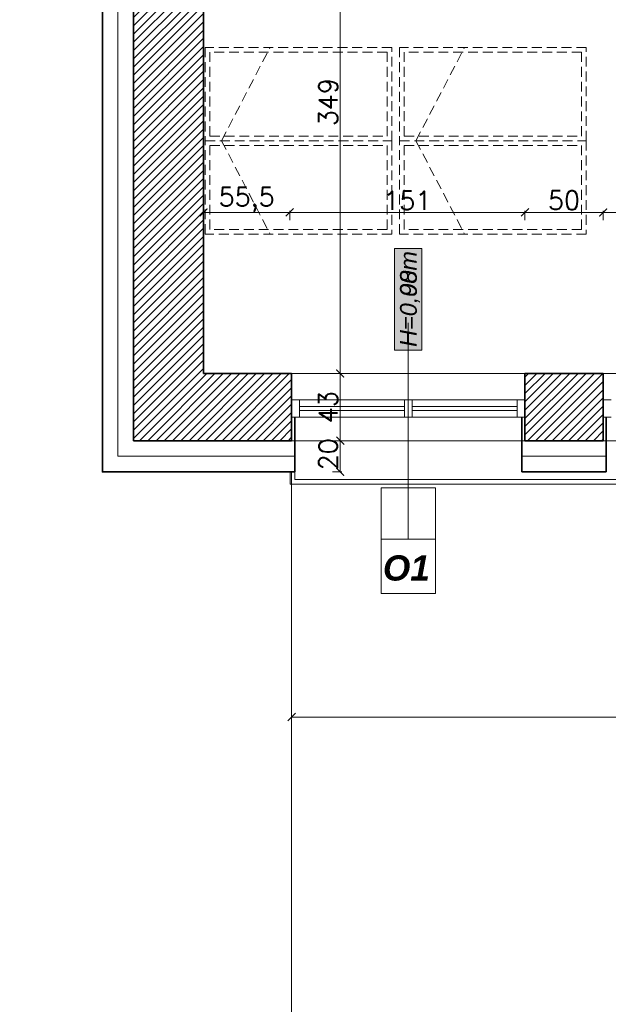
# Model space of a CAD drawing. Header units: millimetres. Extents: x -740 to 33545, y -26688 to 22494.
# Tile 81 of 256: x 8814 to 9192, y 9377 to 10010. Entities that reach past the tile are written whole.
import ezdxf
from ezdxf.lldxf.tags import DXFTag

# ---------------------------------------------------------------- set-up
doc = ezdxf.new("R2010")
doc.units = ezdxf.units.MM
doc.header["$MEASUREMENT"] = 0
doc.linetypes.add('DASHED2', pattern=[9.525, 6.35, -3.175])
doc.layers.get('Defpoints').update_dxf_attribs({"color": 252})
for name, color, linetype, lineweight in [('A_istniejące ściany', 252, 'Continuous', 35), ('A_izolacja', 252, 'Continuous', 9), ('A_l.przerywana', 252, 'ICAD_ISO03W100', 9), ('A_linie widokowe', 252, 'Continuous', 18), ('A_okna wymieniane', 252, 'Continuous', 15), ('A_opisy', 252, 'Continuous', 15), ('A_wyposażenie', 252, 'Continuous', 9), ('A_ściany projektowane', 252, 'Continuous', 35), ('l.przerywana', 252, 'ICAD_ISO03W100', 5), ('l.wypełnien', 252, 'Continuous', 5), ('Nowe_820-G Rysunki Obrazki_Nr_pióra__1', 252, 'Continuous', 13), ('wymiarowanie', 252, 'Continuous', 9)]:
    doc.layers.add(name, color=color, linetype=linetype, lineweight=lineweight)
doc.styles.add('ARIALL', font='GOTHIC.TTF', dxfattribs={"height": 40})
doc.styles.add('styl2', font='simplex.shx')
doc.linetypes.add('BATTING', pattern='A,0.00254,-2.54,[134,ltypeshp.shx,S=2.54,R=0,X=-2.54,Y=0],-5.08,[134,ltypeshp.shx,S=2.54,R=180,X=2.54,Y=0],-2.54', length=10.16254)
tags = doc.linetypes.add('ICAD_ISO03W100', pattern=[30, 12, -18]).pattern_tags.tags
tags[6:7] = [DXFTag(74, 4), DXFTag(75, 0), DXFTag(340, '0'), DXFTag(46, 1.0), DXFTag(50, 0.0), DXFTag(44, 0.0), DXFTag(45, 0.0)]
tags[4:5] = [DXFTag(74, 4), DXFTag(75, 0), DXFTag(340, '0'), DXFTag(46, 1.0), DXFTag(50, 0.0), DXFTag(44, 0.0), DXFTag(45, 0.0)]
doc.dimstyles.new('Skala 1-50', dxfattribs={"dimtxt": 12, "dimasz": 5, "dimexe": 1, "dimexo": 1, "dimgap": 1.5, "dimtad": 1, "dimdec": 1, "dimrnd": 0.5, "dimtxsty": 'styl2', "dimblk": 'ARCHTICK', "dimcen": 5, "dimadec": 0, "dimazin": 0, "dimtfac": 1, "dimtdec": 1, "dimtmove": 1, "dimatfit": 3, "dimldrblk": 'ARCHTICK', "dimfxl": 0, "dimlwd": -1, "dimlwe": -1, "dimarcsym": 0})

# ---------------------------------------------------------------- blocks, each defined once
blk = doc.blocks.new('_ArchTick')
at = {"color": 0, "linetype": 'ByBlock', "const_width": 0.15}
blk.add_lwpolyline([(-0.5, -0.5), (0.5, 0.5)], dxfattribs=at)
blk = doc.blocks.new('*D1891')
at = {"layer": 'Defpoints', "color": 0}
for p in [(8988.77, 9739.58), (9538.82, 9719.58), (9538.82, 9562.04)]:
    blk.add_point(p, dxfattribs=at)
at = {"layer": 'wymiarowanie', "color": 0}
for p, q in [((8988.77, 9567.04), (8988.77, 9561.04)), ((9538.82, 9567.04), (9538.82, 9561.04)), ((8988.77, 9562.04), (9538.82, 9562.04))]:
    blk.add_line(p, q, dxfattribs=at)
at = {"layer": 'wymiarowanie', "color": 0, "xscale": 5, "yscale": 5, "zscale": 5, "rotation": 180}
blk.add_blockref('_ArchTick', (8988.77, 9562.04), dxfattribs=at)
at = {"layer": 'wymiarowanie', "color": 0, "xscale": 5, "yscale": 5, "zscale": 5}
blk.add_blockref('_ArchTick', (9538.82, 9562.04), dxfattribs=at)
at = {"layer": 'wymiarowanie', "color": 0, "insert": (9263.8, 9569.84), "char_height": 12, "attachment_point": 5, "style": 'styl2'}
blk.add_mtext('550', dxfattribs=at)
blk = doc.blocks.new('*D2060')
at = {"layer": 'Defpoints', "color": 0}
for p in [(8618.8, 9739.58), (8887.19, 9739.58), (8887.19, 9719.58)]:
    blk.add_point(p, dxfattribs=at)
at = {"layer": 'wymiarowanie', "color": 0}
for p, q in [((8623.8, 9739.58), (8617.8, 9739.58)), ((8618.8, 9719.58), (8618.8, 9739.58)), ((8623.8, 9719.58), (8617.8, 9719.58)), ((8618.8, 9719.58), (8618.8, 9686.85))]:
    blk.add_line(p, q, dxfattribs=at)
at = {"layer": 'wymiarowanie', "color": 0, "xscale": 5, "yscale": 5, "zscale": 5}
for p, rotation in [((8618.8, 9739.58), 90), ((8618.8, 9719.58), 270)]:
    blk.add_blockref('_ArchTick', p, dxfattribs=dict(at, rotation=rotation))
at = {"layer": 'wymiarowanie', "color": 0, "insert": (8611, 9697.09), "char_height": 12, "attachment_point": 5, "rotation": 90, "style": 'styl2'}
blk.add_mtext('20', dxfattribs=at)
blk = doc.blocks.new('*D2061')
at = {"layer": 'Defpoints', "color": 0}
for p in [(8618.8, 10133.59), (8867.19, 10133.59), (8887.19, 9739.58)]:
    blk.add_point(p, dxfattribs=at)
at = {"layer": 'wymiarowanie', "color": 0}
for p, q in [((8623.8, 10133.59), (8617.8, 10133.59)), ((8618.8, 9739.58), (8618.8, 10133.59)), ((8623.8, 9739.58), (8617.8, 9739.58))]:
    blk.add_line(p, q, dxfattribs=at)
at = {"layer": 'wymiarowanie', "color": 0, "xscale": 5, "yscale": 5, "zscale": 5}
for p, rotation in [((8618.8, 10133.59), 90), ((8618.8, 9739.58), 270)]:
    blk.add_blockref('_ArchTick', p, dxfattribs=dict(at, rotation=rotation))
at = {"layer": 'wymiarowanie', "color": 0, "insert": (8611, 9936.59), "char_height": 12, "attachment_point": 5, "rotation": 90, "style": 'styl2'}
blk.add_mtext('394', dxfattribs=at)
blk = doc.blocks.new('*D2074')
at = {"layer": 'Defpoints', "color": 0}
for p in [(8590.44, 9739.58), (8858.82, 9739.58), (8858.82, 9719.58)]:
    blk.add_point(p, dxfattribs=at)
at = {"layer": 'wymiarowanie', "color": 0}
for p, q in [((8595.44, 9739.58), (8589.44, 9739.58)), ((8590.44, 9719.58), (8590.44, 9739.58)), ((8595.44, 9719.58), (8589.44, 9719.58)), ((8590.44, 9719.58), (8590.44, 9686.85))]:
    blk.add_line(p, q, dxfattribs=at)
at = {"layer": 'wymiarowanie', "color": 0, "xscale": 5, "yscale": 5, "zscale": 5}
for p, rotation in [((8590.44, 9739.58), 90), ((8590.44, 9719.58), 270)]:
    blk.add_blockref('_ArchTick', p, dxfattribs=dict(at, rotation=rotation))
at = {"layer": 'wymiarowanie', "color": 0, "insert": (8582.64, 9697.09), "char_height": 12, "attachment_point": 5, "rotation": 90, "style": 'styl2'}
blk.add_mtext('20', dxfattribs=at)
blk = doc.blocks.new('*D2136')
at = {"layer": 'Defpoints', "color": 0}
for p in [(8867.19, 9739.58), (8887.19, 9739.58), (8887.19, 9186.8)]:
    blk.add_point(p, dxfattribs=at)
at = {"layer": 'wymiarowanie', "color": 0}
for p, q in [((8867.19, 9186.8), (8825.66, 9186.8)), ((8867.19, 9191.8), (8867.19, 9185.8)), ((8867.19, 9186.8), (8887.19, 9186.8)), ((8887.19, 9191.8), (8887.19, 9185.8))]:
    blk.add_line(p, q, dxfattribs=at)
at = {"layer": 'wymiarowanie', "color": 0, "xscale": 5, "yscale": 5, "zscale": 5, "rotation": 180}
blk.add_blockref('_ArchTick', (8867.19, 9186.8), dxfattribs=at)
at = {"layer": 'wymiarowanie', "color": 0, "xscale": 5, "yscale": 5, "zscale": 5}
blk.add_blockref('_ArchTick', (8887.19, 9186.8), dxfattribs=at)
at = {"layer": 'wymiarowanie', "color": 0, "insert": (8835.89, 9194.6), "char_height": 12, "attachment_point": 5, "style": 'styl2'}
blk.add_mtext('20', dxfattribs=at)
blk = doc.blocks.new('*D2137')
at = {"layer": 'Defpoints', "color": 0}
for p in [(8887.19, 9739.58), (8988.77, 9739.58), (8988.77, 9186.8)]:
    blk.add_point(p, dxfattribs=at)
at = {"layer": 'wymiarowanie', "color": 0}
for p, q in [((8887.19, 9191.8), (8887.19, 9185.8)), ((8887.19, 9186.8), (8988.77, 9186.8)), ((8988.77, 9191.8), (8988.77, 9185.8))]:
    blk.add_line(p, q, dxfattribs=at)
at = {"layer": 'wymiarowanie', "color": 0, "xscale": 5, "yscale": 5, "zscale": 5, "rotation": 180}
blk.add_blockref('_ArchTick', (8887.19, 9186.8), dxfattribs=at)
at = {"layer": 'wymiarowanie', "color": 0, "xscale": 5, "yscale": 5, "zscale": 5}
blk.add_blockref('_ArchTick', (8988.77, 9186.8), dxfattribs=at)
at = {"layer": 'wymiarowanie', "color": 0, "insert": (8937.98, 9195.15), "char_height": 12, "attachment_point": 5, "style": 'styl2'}
blk.add_mtext('101,5', dxfattribs=at)
blk = doc.blocks.new('*D2138')
at = {"layer": 'Defpoints', "color": 0}
for p in [(8988.77, 9739.58), (9138.77, 9739.58), (9138.77, 9186.8)]:
    blk.add_point(p, dxfattribs=at)
at = {"layer": 'wymiarowanie', "color": 0}
for p, q in [((8988.77, 9191.8), (8988.77, 9185.8)), ((8988.77, 9186.8), (9138.77, 9186.8)), ((9138.77, 9191.8), (9138.77, 9185.8))]:
    blk.add_line(p, q, dxfattribs=at)
at = {"layer": 'wymiarowanie', "color": 0, "xscale": 5, "yscale": 5, "zscale": 5, "rotation": 180}
blk.add_blockref('_ArchTick', (8988.77, 9186.8), dxfattribs=at)
at = {"layer": 'wymiarowanie', "color": 0, "xscale": 5, "yscale": 5, "zscale": 5}
blk.add_blockref('_ArchTick', (9138.77, 9186.8), dxfattribs=at)
at = {"layer": 'wymiarowanie', "color": 0, "insert": (9063.77, 9194.6), "char_height": 12, "attachment_point": 5, "style": 'styl2'}
blk.add_mtext('150', dxfattribs=at)
blk = doc.blocks.new('*D2139')
at = {"layer": 'Defpoints', "color": 0}
for p in [(9138.77, 9739.58), (9189.01, 9739.58), (9189.01, 9186.8)]:
    blk.add_point(p, dxfattribs=at)
at = {"layer": 'wymiarowanie', "color": 0}
for p, q in [((9138.77, 9191.8), (9138.77, 9185.8)), ((9138.77, 9186.8), (9189.01, 9186.8)), ((9189.01, 9191.8), (9189.01, 9185.8))]:
    blk.add_line(p, q, dxfattribs=at)
at = {"layer": 'wymiarowanie', "color": 0, "xscale": 5, "yscale": 5, "zscale": 5, "rotation": 180}
blk.add_blockref('_ArchTick', (9138.77, 9186.8), dxfattribs=at)
at = {"layer": 'wymiarowanie', "color": 0, "xscale": 5, "yscale": 5, "zscale": 5}
blk.add_blockref('_ArchTick', (9189.01, 9186.8), dxfattribs=at)
at = {"layer": 'wymiarowanie', "color": 0, "insert": (9163.89, 9194.6), "char_height": 12, "attachment_point": 5, "style": 'styl2'}
blk.add_mtext('50', dxfattribs=at)
blk = doc.blocks.new('*D2140')
at = {"layer": 'Defpoints', "color": 0}
for p in [(9189.01, 9739.58), (9339.01, 9739.58), (9339.01, 9186.8)]:
    blk.add_point(p, dxfattribs=at)
at = {"layer": 'wymiarowanie', "color": 0}
for p, q in [((9189.01, 9191.8), (9189.01, 9185.8)), ((9189.01, 9186.8), (9339.01, 9186.8)), ((9339.01, 9191.8), (9339.01, 9185.8))]:
    blk.add_line(p, q, dxfattribs=at)
at = {"layer": 'wymiarowanie', "color": 0, "xscale": 5, "yscale": 5, "zscale": 5, "rotation": 180}
blk.add_blockref('_ArchTick', (9189.01, 9186.8), dxfattribs=at)
at = {"layer": 'wymiarowanie', "color": 0, "xscale": 5, "yscale": 5, "zscale": 5}
blk.add_blockref('_ArchTick', (9339.01, 9186.8), dxfattribs=at)
at = {"layer": 'wymiarowanie', "color": 0, "insert": (9264.01, 9194.6), "char_height": 12, "attachment_point": 5, "style": 'styl2'}
blk.add_mtext('150', dxfattribs=at)
blk = doc.blocks.new('*D2643')
at = {"layer": 'Defpoints', "color": 0}
for p in [(8987.57, 9886.31), (8932.19, 9782.76), (8987.57, 9782.76)]:
    blk.add_point(p, dxfattribs=at)
at = {"layer": 'wymiarowanie', "color": 0}
for p, q in [((8932.19, 9881.31), (8932.19, 9887.31)), ((8932.19, 9886.31), (8987.57, 9886.31)), ((8987.57, 9881.31), (8987.57, 9887.31))]:
    blk.add_line(p, q, dxfattribs=at)
at = {"layer": 'wymiarowanie', "color": 0, "xscale": 5, "yscale": 5, "zscale": 5, "rotation": 180}
blk.add_blockref('_ArchTick', (8932.19, 9886.31), dxfattribs=at)
at = {"layer": 'wymiarowanie', "color": 0, "xscale": 5, "yscale": 5, "zscale": 5}
blk.add_blockref('_ArchTick', (8987.57, 9886.31), dxfattribs=at)
at = {"layer": 'wymiarowanie', "color": 0, "insert": (8959.88, 9894.51), "char_height": 12, "attachment_point": 5, "style": 'styl2'}
blk.add_mtext('55,5', dxfattribs=at)
blk = doc.blocks.new('*D2644')
at = {"layer": 'Defpoints', "color": 0}
for p in [(9138.77, 9886.31), (8987.57, 9782.76), (9138.77, 9782.76)]:
    blk.add_point(p, dxfattribs=at)
at = {"layer": 'wymiarowanie', "color": 0}
for p, q in [((8987.57, 9881.31), (8987.57, 9887.31)), ((8987.57, 9886.31), (9138.77, 9886.31)), ((9138.77, 9881.31), (9138.77, 9887.31))]:
    blk.add_line(p, q, dxfattribs=at)
at = {"layer": 'wymiarowanie', "color": 0, "xscale": 5, "yscale": 5, "zscale": 5, "rotation": 180}
blk.add_blockref('_ArchTick', (8987.57, 9886.31), dxfattribs=at)
at = {"layer": 'wymiarowanie', "color": 0, "xscale": 5, "yscale": 5, "zscale": 5}
blk.add_blockref('_ArchTick', (9138.77, 9886.31), dxfattribs=at)
at = {"layer": 'wymiarowanie', "color": 0, "insert": (9063.17, 9893.96), "char_height": 12, "attachment_point": 5, "style": 'styl2'}
blk.add_mtext('151', dxfattribs=at)
blk = doc.blocks.new('*D2645')
at = {"layer": 'Defpoints', "color": 0}
for p in [(9189.01, 9886.31), (9138.77, 9782.76), (9189.01, 9782.76)]:
    blk.add_point(p, dxfattribs=at)
at = {"layer": 'wymiarowanie', "color": 0}
for p, q in [((9138.77, 9881.31), (9138.77, 9887.31)), ((9138.77, 9886.31), (9189.01, 9886.31)), ((9189.01, 9881.31), (9189.01, 9887.31))]:
    blk.add_line(p, q, dxfattribs=at)
at = {"layer": 'wymiarowanie', "color": 0, "xscale": 5, "yscale": 5, "zscale": 5, "rotation": 180}
blk.add_blockref('_ArchTick', (9138.77, 9886.31), dxfattribs=at)
at = {"layer": 'wymiarowanie', "color": 0, "xscale": 5, "yscale": 5, "zscale": 5}
blk.add_blockref('_ArchTick', (9189.01, 9886.31), dxfattribs=at)
at = {"layer": 'wymiarowanie', "color": 0, "insert": (9163.89, 9894.11), "char_height": 12, "attachment_point": 5, "style": 'styl2'}
blk.add_mtext('50', dxfattribs=at)
blk = doc.blocks.new('*D2646')
at = {"layer": 'Defpoints', "color": 0}
for p in [(9339.01, 9886.31), (9189.01, 9782.76), (9339.01, 9782.76)]:
    blk.add_point(p, dxfattribs=at)
at = {"layer": 'wymiarowanie', "color": 0}
for p, q in [((9189.01, 9881.31), (9189.01, 9887.31)), ((9189.01, 9886.31), (9339.01, 9886.31)), ((9339.01, 9881.31), (9339.01, 9887.31))]:
    blk.add_line(p, q, dxfattribs=at)
at = {"layer": 'wymiarowanie', "color": 0, "xscale": 5, "yscale": 5, "zscale": 5, "rotation": 180}
blk.add_blockref('_ArchTick', (9189.01, 9886.31), dxfattribs=at)
at = {"layer": 'wymiarowanie', "color": 0, "xscale": 5, "yscale": 5, "zscale": 5}
blk.add_blockref('_ArchTick', (9339.01, 9886.31), dxfattribs=at)
at = {"layer": 'wymiarowanie', "color": 0, "insert": (9264.01, 9894.11), "char_height": 12, "attachment_point": 5, "style": 'styl2'}
blk.add_mtext('150', dxfattribs=at)
blk = doc.blocks.new('*D2750')
at = {"layer": 'Defpoints', "color": 0}
for p in [(8932.19, 10131.59), (8988.77, 9782.76), (9020.04, 9782.76)]:
    blk.add_point(p, dxfattribs=at)
at = {"layer": 'wymiarowanie', "color": 0}
for p, q in [((9015.04, 10131.59), (9021.04, 10131.59)), ((9020.04, 10131.59), (9020.04, 9782.76)), ((9015.04, 9782.76), (9021.04, 9782.76))]:
    blk.add_line(p, q, dxfattribs=at)
at = {"layer": 'wymiarowanie', "color": 0, "xscale": 5, "yscale": 5, "zscale": 5}
for p, rotation in [((9020.04, 10131.59), 90), ((9020.04, 9782.76), 270)]:
    blk.add_blockref('_ArchTick', p, dxfattribs=dict(at, rotation=rotation))
at = {"layer": 'wymiarowanie', "color": 0, "insert": (9012.24, 9957.18), "char_height": 12, "attachment_point": 5, "rotation": 90, "style": 'styl2'}
blk.add_mtext('349', dxfattribs=at)
blk = doc.blocks.new('*D2751')
at = {"layer": 'Defpoints', "color": 0}
for p in [(8988.77, 9782.76), (8987.57, 9739.58), (9020.04, 9739.58)]:
    blk.add_point(p, dxfattribs=at)
at = {"layer": 'wymiarowanie', "color": 0}
for p, q in [((9015.04, 9782.76), (9021.04, 9782.76)), ((9020.04, 9782.76), (9020.04, 9739.58)), ((9015.04, 9739.58), (9021.04, 9739.58))]:
    blk.add_line(p, q, dxfattribs=at)
at = {"layer": 'wymiarowanie', "color": 0, "xscale": 5, "yscale": 5, "zscale": 5}
for p, rotation in [((9020.04, 9782.76), 90), ((9020.04, 9739.58), 270)]:
    blk.add_blockref('_ArchTick', p, dxfattribs=dict(at, rotation=rotation))
at = {"layer": 'wymiarowanie', "color": 0, "insert": (9012.24, 9761.17), "char_height": 12, "attachment_point": 5, "rotation": 90, "style": 'styl2'}
blk.add_mtext('43', dxfattribs=at)
blk = doc.blocks.new('*D2752')
at = {"layer": 'Defpoints', "color": 0}
for p in [(8987.57, 9739.58), (8990.77, 9719.58), (9020.04, 9719.58)]:
    blk.add_point(p, dxfattribs=at)
at = {"layer": 'wymiarowanie', "color": 0}
for p, q in [((9015.04, 9739.58), (9021.04, 9739.58)), ((9020.04, 9739.58), (9020.04, 9719.58)), ((9015.04, 9719.58), (9021.04, 9719.58))]:
    blk.add_line(p, q, dxfattribs=at)
at = {"layer": 'wymiarowanie', "color": 0, "xscale": 5, "yscale": 5, "zscale": 5}
for p, rotation in [((9020.04, 9739.58), 90), ((9020.04, 9719.58), 270)]:
    blk.add_blockref('_ArchTick', p, dxfattribs=dict(at, rotation=rotation))
at = {"layer": 'wymiarowanie', "color": 0, "insert": (9012.24, 9730.92), "char_height": 12, "attachment_point": 5, "rotation": 90, "style": 'styl2'}
blk.add_mtext('20', dxfattribs=at)

msp = doc.modelspace()

# ---------------------------------------------------------------- hatches: boundary and pattern name
at = {"layer": 'A_opisy', "ltscale": 0.3}
msp.add_hatch(color=256, dxfattribs=at).paths.add_polyline_path([(9055.01, 9797.7), (9055.01, 9863.16), (9072.54, 9863.16), (9072.54, 9797.7)])
msp.add_hatch(color=256, dxfattribs=at).paths.add_polyline_path([(9055.01, 9797.7), (9055.01, 9863.16), (9072.54, 9863.16), (9072.54, 9797.7)])
msp.add_hatch(color=256, dxfattribs=at).paths.add_polyline_path([(9055.01, 9797.7), (9055.01, 9863.16), (9072.54, 9863.16), (9072.54, 9797.7)])
msp.add_hatch(color=256, dxfattribs=at).paths.add_polyline_path([(9055.01, 9797.7), (9055.01, 9863.16), (9072.54, 9863.16), (9072.54, 9797.7)])
at = {"layer": 'l.wypełnien'}
h = msp.add_hatch(dxfattribs=at)
h.set_pattern_fill('ANSI31', color=256, scale=30, style=0)
h.paths.add_polyline_path([(8887.19, 10131.59), (8887.19, 9739.58), (8988.77, 9739.58), (8988.77, 9782.76), (8932.19, 9782.76), (8932.19, 10131.59), (8913.43, 10131.59), (8902.43, 10131.59)])
h.paths.add_polyline_path([(10184.83, 9782.76), (10254.19, 9782.76), (10254.19, 9762.76), (10279.59, 9762.76), (10279.59, 9782.76), (10294.77, 9782.76), (10294.77, 9739.58), (10184.83, 9739.58)])
h.paths.add_polyline_path([(9635.2, 9739.58), (9635.2, 9782.76), (9538.82, 9782.76), (9538.82, 9739.58)])
h.paths.add_polyline_path([(9189.01, 9739.58), (9189.01, 9782.76), (9138.77, 9782.76), (9138.77, 9739.58)])
h.paths.add_polyline_path([(9835.02, 9739.58), (9835.02, 9782.76), (9785.2, 9782.76), (9785.2, 9739.58)])
h.paths.add_polyline_path([(10034.83, 9739.58), (10034.83, 9782.76), (9985.02, 9782.76), (9985.02, 9739.58)])
h.paths.add_polyline_path([(9388.82, 9739.58), (9388.82, 9782.76), (9339.01, 9782.76), (9339.01, 9739.58)])
h.paths.add_polyline_path([(10301.6, 9739.58), (10314.77, 9739.58), (10314.77, 9782.76), (10294.77, 9782.76), (10294.77, 9739.58)])
h.paths.add_polyline_path([(10254.19, 9762.76), (10279.59, 9762.76), (10279.59, 9782.76), (10254.19, 9782.76)])

# ---------------------------------------------------------------- linework, layer by layer
at = {"layer": 'A_istniejące ściany'}
for points in [[(8887.19, 10131.59), (8887.19, 9739.58)], [(8932.19, 10131.59), (8932.19, 9782.76)], [(8988.77, 9782.76), (8932.19, 9782.76)], [(8988.77, 9782.76), (8971.49, 9782.76)], [(8981.65, 9782.76), (8988.77, 9782.76)], [(8988.77, 9739.58), (8988.77, 9782.76)], [(9189.01, 9782.76), (9138.77, 9782.76)], [(9138.77, 9782.76), (9138.77, 9739.58)], [(9189.01, 9739.58), (9189.01, 9782.76)], [(9138.77, 9739.58), (9138.77, 9754.82)], [(8887.19, 9739.58), (8988.77, 9739.58)], [(9138.77, 9739.58), (9189.01, 9739.58)]]:
    msp.add_lwpolyline(points, dxfattribs=at)
at = {"layer": 'A_izolacja', "lineweight": 35}
for p, q in [((8990.77, 9754.82), (8990.77, 9719.58)), ((9136.77, 9754.82), (9136.77, 9719.58)), ((9191.01, 9754.82), (9191.01, 9719.58))]:
    msp.add_line(p, q, dxfattribs=at)
for points in [[(8867.19, 10133.59), (8867.19, 9719.58), (8990.77, 9719.58)], [(9136.77, 9719.58), (9191.01, 9719.58)]]:
    msp.add_lwpolyline(points, dxfattribs=at)
at = {"layer": 'A_izolacja', "linetype": 'BATTING', "ltscale": 0.1}
for points in [[(8877.19, 10133.59), (8877.19, 9729.58), (8990.77, 9729.58)], [(9136.77, 9729.58), (9191.01, 9729.58)]]:
    msp.add_lwpolyline(points, dxfattribs=at)
at = {"layer": 'A_l.przerywana', "ltscale": 0.3}
for points in [[(8987.57, 9782.76), (9140.82, 9782.76)], [(9140.82, 9739.58), (8987.57, 9739.58)], [(10185.29, 9739.58), (9187.39, 9739.58)]]:
    msp.add_lwpolyline(points, dxfattribs=at)
at = {"layer": 'A_linie widokowe', "ltscale": 0.3}
msp.add_lwpolyline([(8987.77, 9719.58), (8987.77, 9711.58), (9539.82, 9711.58), (9539.82, 9719.58)], dxfattribs=at)
at = {"layer": 'A_okna wymieniane'}
for points in [[(8993.85, 9765.83), (8988.77, 9765.83)], [(8988.77, 9765.83), (8988.77, 9754.82)], [(8992.65, 9765.83), (9061.23, 9765.83)], [(8993.85, 9754.82), (8993.85, 9765.83)], [(9066.31, 9765.83), (9061.23, 9765.83)], [(9061.23, 9765.83), (9061.23, 9754.82)], [(9066.31, 9754.82), (9066.31, 9765.83)], [(9066.31, 9765.83), (9135.74, 9765.83)], [(9138.77, 9765.83), (9133.69, 9765.83)], [(9133.69, 9765.83), (9133.69, 9754.82)], [(9138.77, 9754.82), (9138.77, 9765.83)], [(9194.09, 9765.83), (9189.01, 9765.83)], [(9189.01, 9765.83), (9189.01, 9754.82)], [(9061.23, 9761.6), (8993.85, 9761.6)], [(8993.85, 9761.6), (8993.85, 9759.06)], [(8993.85, 9759.06), (9061.23, 9759.06)], [(9061.23, 9759.06), (9061.23, 9761.6)], [(9133.69, 9761.6), (9066.31, 9761.6)], [(9066.31, 9761.6), (9066.31, 9759.06)], [(9066.31, 9759.06), (9133.69, 9759.06)], [(9133.69, 9759.06), (9133.69, 9761.6)], [(8988.77, 9754.82), (8993.85, 9754.82)], [(9061.23, 9754.82), (8992.65, 9754.82)], [(9061.23, 9754.82), (9066.31, 9754.82)], [(9135.74, 9754.82), (9066.31, 9754.82)], [(9133.69, 9754.82), (9138.77, 9754.82)], [(9189.01, 9754.82), (9194.09, 9754.82)]]:
    msp.add_lwpolyline(points, dxfattribs=at)
at = {"layer": 'A_opisy'}
msp.add_line((9063.77, 9681.91), (9063.77, 9815.38), dxfattribs=at)
at = {"layer": 'A_opisy', "ltscale": 0.3}
for points in [[(9055.01, 9797.7), (9055.01, 9863.16), (9072.54, 9863.16), (9072.54, 9797.7)], [(9055.01, 9797.7), (9055.01, 9863.16), (9072.54, 9863.16), (9072.54, 9797.7)], [(9055.01, 9797.7), (9055.01, 9863.16), (9072.54, 9863.16), (9072.54, 9797.7)], [(9055.01, 9797.7), (9055.01, 9863.16), (9072.54, 9863.16), (9072.54, 9797.7)], [(9046.24, 9676.43), (9046.24, 9709.3), (9063.77, 9709.3), (9063.77, 9676.43)], [(9063.77, 9676.43), (9063.77, 9709.3), (9081.3, 9709.3), (9081.3, 9676.43)], [(9081.3, 9641.37), (9081.3, 9676.43), (9046.24, 9676.43), (9046.24, 9641.37)]]:
    msp.add_lwpolyline(points, close=True, dxfattribs=at)
at = {"layer": 'A_wyposażenie', "linetype": 'DASHED2'}
for p, q in [((8943.71, 9932.34), (8974.94, 9992.34)), ((8943.71, 9932.34), (8974.94, 9992.34)), ((9068.71, 9932.34), (9099.94, 9992.34)), ((9068.71, 9932.34), (9099.94, 9992.34)), ((8943.71, 9932.34), (8974.94, 9872.34)), ((8943.71, 9932.34), (8974.94, 9872.34)), ((9068.71, 9932.34), (9099.94, 9872.34)), ((9068.71, 9932.34), (9099.94, 9872.34))]:
    msp.add_line(p, q, dxfattribs=at)
for points in [[(8933.19, 9992.34), (8933.19, 9932.34), (9053.19, 9932.34), (9053.19, 9992.34)], [(8933.19, 9992.34), (8933.19, 9932.34), (9053.19, 9932.34), (9053.19, 9992.34)], [(9058.19, 9992.34), (9058.19, 9932.34), (9178.19, 9932.34), (9178.19, 9992.34)], [(9058.19, 9992.34), (9058.19, 9932.34), (9178.19, 9932.34), (9178.19, 9992.34)], [(8936.19, 9989.34), (8936.19, 9935.34), (9050.19, 9935.34), (9050.19, 9989.34)], [(8936.19, 9989.34), (8936.19, 9935.34), (9050.19, 9935.34), (9050.19, 9989.34)], [(9061.19, 9989.34), (9061.19, 9935.34), (9175.19, 9935.34), (9175.19, 9989.34)], [(9061.19, 9989.34), (9061.19, 9935.34), (9175.19, 9935.34), (9175.19, 9989.34)], [(8933.19, 9872.34), (8933.19, 9932.34), (9053.19, 9932.34), (9053.19, 9872.34)], [(8933.19, 9872.34), (8933.19, 9932.34), (9053.19, 9932.34), (9053.19, 9872.34)], [(8936.19, 9875.34), (8936.19, 9929.34), (9050.19, 9929.34), (9050.19, 9875.34)], [(8936.19, 9875.34), (8936.19, 9929.34), (9050.19, 9929.34), (9050.19, 9875.34)], [(9058.19, 9872.34), (9058.19, 9932.34), (9178.19, 9932.34), (9178.19, 9872.34)], [(9058.19, 9872.34), (9058.19, 9932.34), (9178.19, 9932.34), (9178.19, 9872.34)], [(9061.19, 9875.34), (9061.19, 9929.34), (9175.19, 9929.34), (9175.19, 9875.34)], [(9061.19, 9875.34), (9061.19, 9929.34), (9175.19, 9929.34), (9175.19, 9875.34)]]:
    msp.add_lwpolyline(points, close=True, dxfattribs=at)
at = {"layer": 'A_ściany projektowane'}
for p, q in [((8988.77, 9754.82), (8988.77, 9739.58)), ((9138.77, 9754.82), (9138.77, 9739.58))]:
    msp.add_line(p, q, dxfattribs=at)
at = {"layer": 'l.przerywana', "ltscale": 0.3}
msp.add_lwpolyline([(8990.77, 9719.58), (8990.77, 9714.58), (9536.82, 9714.58), (9536.82, 9719.58)], dxfattribs=at)
at = {"layer": 'Nowe_820-G Rysunki Obrazki_Nr_pióra__1', "linetype": 'Continuous', "lineweight": 13}
for points in [[(8932.19, 9917.38), (8932.19, 9927.54)], [(8932.19, 9917.38), (8932.19, 9907.22)], [(9187.39, 9782.76), (9340.63, 9782.76)], [(8988.77, 9739.58), (8988.77, 9754.82)]]:
    msp.add_lwpolyline(points, dxfattribs=at)
at = {"layer": 'wymiarowanie', "linetype": 'ICAD_ISO03W100', "ltscale": 0.2}
msp.add_line((8988.77, 9719.58), (8988.77, 9191.8), dxfattribs=at)

# ---------------------------------------------------------------- texts
at = {"layer": 'A_opisy', "ltscale": 0.3, "insert": (9058.46, 9799.82), "char_height": 10.8, "width": 109.7533, "attachment_point": 1, "rotation": 90, "style": 'ARIALL'}
for s in ['{\\fArial|b0|i1|c238|p34;H=0,00m}', '{\\fArial|b0|i1|c238|p34;H=0,98m}']:
    msp.add_mtext(s, dxfattribs=at)
at = {"layer": 'A_opisy', "ltscale": 0.3, "insert": (9077.64, 9649.51), "char_height": 16.2, "width": 109.7533, "attachment_point": 9, "style": 'ARIALL'}
msp.add_mtext('{\\fArial|b1|i1|c238|p34;O1}', dxfattribs=at)

# ---------------------------------------------------------------- dimensions: what is measured, and where the dimension line sits
at = {"layer": 'wymiarowanie'}
for base, p1, p2, picture, middle in [((8618.8, 10133.59), (8887.19, 9739.58), (8867.19, 10133.59), '*D2061', (8611, 9936.59)), ((9020.04, 9782.76), (8932.19, 10131.59), (8988.77, 9782.76), '*D2750', (9012.24, 9957.18)), ((9020.04, 9739.58), (8988.77, 9782.76), (8987.57, 9739.58), '*D2751', (9012.24, 9761.17))]:
    dim = msp.add_linear_dim(base=base, p1=p1, p2=p2, angle=90, dimstyle='Skala 1-50', dxfattribs=at)
    dim.commit()
    dim.dimension.update_dxf_attribs({"geometry": picture, "text_midpoint": middle})
for base, p1, p2, picture, middle in [((8987.57, 9886.31), (8932.19, 9782.76), (8987.57, 9782.76), '*D2643', (8959.88, 9894.51)), ((9138.77, 9886.31), (8987.57, 9782.76), (9138.77, 9782.76), '*D2644', (9063.17, 9893.96)), ((9189.01, 9886.31), (9138.77, 9782.76), (9189.01, 9782.76), '*D2645', (9163.89, 9894.11)), ((9339.01, 9886.31), (9189.01, 9782.76), (9339.01, 9782.76), '*D2646', (9264.01, 9894.11)), ((8988.77, 9186.8), (8887.19, 9739.58), (8988.77, 9739.58), '*D2137', (8937.98, 9195.15)), ((9538.82212911, 9562.0431076), (8988.77212911, 9739.58289632), (9538.82212911, 9719.58289632), '*D1891', (9263.79712911, 9569.8431076)), ((9138.77, 9186.8), (8988.77, 9739.58), (9138.77, 9739.58), '*D2138', (9063.77, 9194.6)), ((9189.01, 9186.8), (9138.77, 9739.58), (9189.01, 9739.58), '*D2139', (9163.89, 9194.6)), ((9339.01, 9186.8), (9189.01, 9739.58), (9339.01, 9739.58), '*D2140', (9264.01, 9194.6))]:
    dim = msp.add_linear_dim(base=base, p1=p1, p2=p2, dimstyle='Skala 1-50', dxfattribs=at)
    dim.commit()
    dim.dimension.update_dxf_attribs({"geometry": picture, "text_midpoint": middle})
for base, p1, p2, picture, middle in [((8590.44, 9739.58), (8858.82, 9719.58), (8858.82, 9739.58), '*D2074', (8592.48, 9697.09)), ((8618.8, 9739.58), (8887.19, 9719.58), (8887.19, 9739.58), '*D2060', (8620.84, 9697.09)), ((9020.04, 9719.58), (8987.57, 9739.58), (8990.77, 9719.58), '*D2752', (9020.04, 9730.92))]:
    dim = msp.add_linear_dim(base=base, p1=p1, p2=p2, angle=90, dimstyle='Skala 1-50', dxfattribs=at)
    dim.commit()
    dim.dimension.update_dxf_attribs({"geometry": picture, "text_midpoint": middle, "dimtype": 160})
dim = msp.add_linear_dim(base=(8887.19, 9186.8), p1=(8867.19, 9739.58), p2=(8887.19, 9739.58), dimstyle='Skala 1-50', dxfattribs=at)
dim.commit()
dim.dimension.update_dxf_attribs({"geometry": '*D2136', "text_midpoint": (8835.89, 9190.13), "dimtype": 160})

doc.saveas('drawing.dxf')
